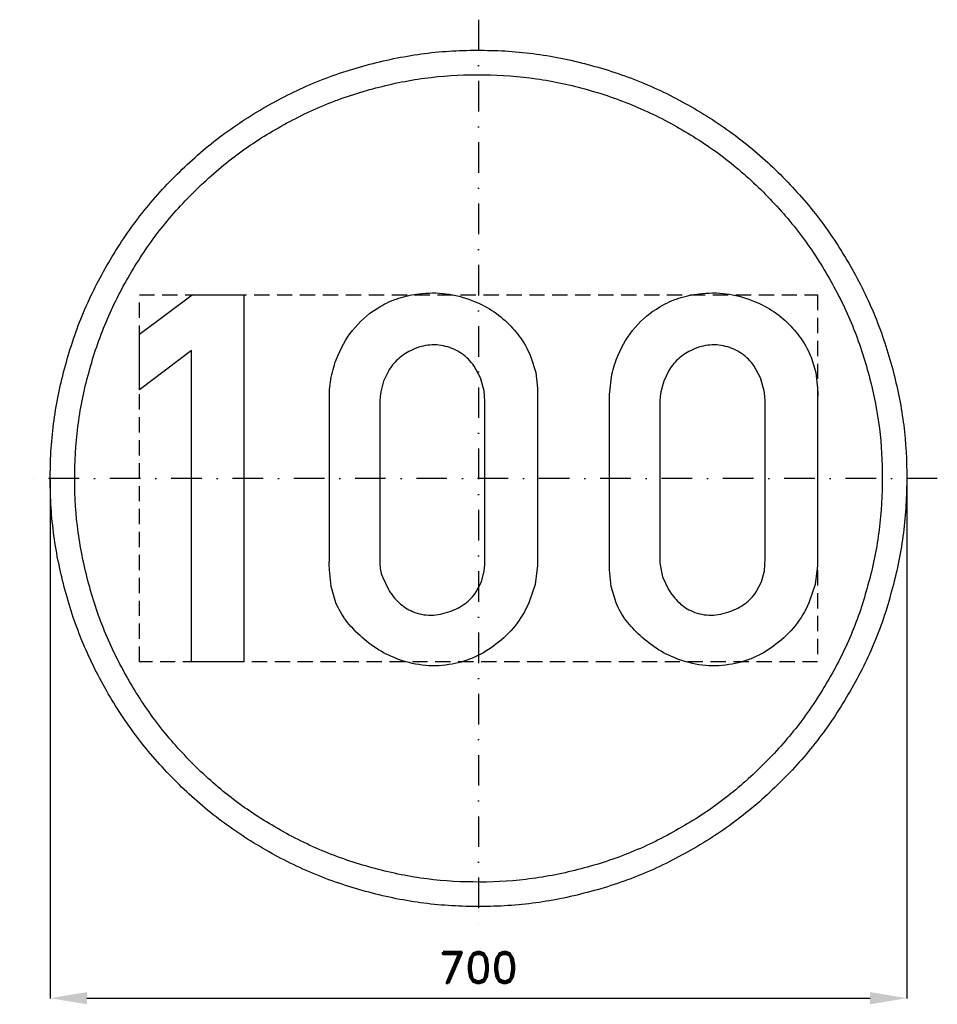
# Model space of a CAD drawing. Header units: millimetres. Extents: x -375 to 375, y -430 to 375.
import ezdxf

# ---------------------------------------------------------------- set-up
doc = ezdxf.new("R2010")
doc.units = ezdxf.units.MM
doc.header["$LTSCALE"] = 5
doc.linetypes.add('ČERCHOVANÁX2', pattern=[2, 1, -0.5, 0, -0.5])
doc.linetypes.add('ČÁRKOVANÁX2', pattern=[1.5, 1, -0.5])
doc.layers.add('Kóty', color=2, linetype='Continuous')
doc.layers.add('Značka', color=7, linetype='Continuous')
doc.styles.get("Standard").update_dxf_attribs({"font": 'romand.shx', "height": 25})
doc.dimstyles.get("Standard").update_dxf_attribs({"dimtxt": 25, "dimasz": 30, "dimexe": 0.18, "dimexo": 0.0625, "dimgap": 12.5, "dimtad": 1, "dimdec": 0, "dimzin": 0, "dimdsep": 46, "dimtxsty": 'Standard', "dimcen": 0.09, "dimadec": 0, "dimazin": 0, "dimtfac": 1, "dimtdec": 0, "dimtofl": 0, "dimtmove": 0, "dimatfit": 3, "dimfxl": 1, "dimtolj": 1, "dimtzin": 0, "dimarcsym": 0})

# ---------------------------------------------------------------- blocks, each defined once
blk = doc.blocks.new('*D1')
at = {"layer": 'Defpoints', "color": 0, "transparency": 16777216}
for p in [(-350.03, 0), (350, -1.15), (350, -424.97)]:
    blk.add_point(p, dxfattribs=at)
at = {"layer": 'Kóty', "color": 0, "lineweight": -2, "transparency": 16777216}
for p, q in [((-350.03, -0.06), (-350.03, -425.15)), ((350, -1.21), (350, -425.15)), ((-320.03, -424.97), (320, -424.97))]:
    blk.add_line(p, q, dxfattribs=at)
at = {"layer": 'Kóty', "color": 0, "transparency": 16777216}
for points in [[(-320.03, -419.97), (-320.03, -429.97), (-350.03, -424.97)], [(320, -419.97), (320, -429.97), (350, -424.97)]]:
    blk.add_solid(points, dxfattribs=at)
at = {"layer": 'Kóty', "color": 0, "transparency": 16777216, "insert": (-0.02, -399.97), "char_height": 25, "attachment_point": 5}
blk.add_mtext('\\A1;700', dxfattribs=at)

msp = doc.modelspace()

# ---------------------------------------------------------------- linework, layer by layer
at = {"layer": 'Značka', "color": 6, "linetype": 'ČERCHOVANÁX2', "lineweight": 25, "ltscale": 5}
for p, q in [((0, 375), (0, -375)), ((375, 0), (-375, 0))]:
    msp.add_line(p, q, dxfattribs=at)
at = {"layer": 'Značka', "color": 5}
for points in [[(350, 0), (349.99, -2.291), (349.97, -4.581, -0.0321663), (346.49, -50.208, -0.0357215), (336.86, -95.004, -0.0366629), (321.83, -138.262, -0.0347537), (300.79, -178.953, -0.0340378), (274.96, -216.774, -0.0344521), (244.23, -250.7057, -0.03456), (209.51, -280.5629, -0.0344272), (171.02, -305.3736, -0.0343885), (129.75, -325.2231, -0.0344186), (86.15, -339.2308, -0.034423), (41.16, -347.7241, -0.0344168), (-4.58, -349.97, -0.0344158), (-50.24, -346.5273, -0.0344163), (-95, -336.8593, -0.0344176), (-138.22, -321.7156, -0.034417), (-178.95, -300.7922, -0.0344169), (-216.78, -274.9795, -0.0344155), (-250.706, -244.227, -0.0344176), (-280.56, -209.504, -0.034417), (-305.374, -171.017, -0.0344152), (-325.224, -129.751, -0.0344154), (-339.231, -86.154, -0.0344167), (-347.724, -41.156, -0.0344172), (-349.97, 4.581, -0.0344173), (-346.527, 50.244, -0.0344183), (-336.859, 95.004, -0.0344154), (-321.716, 138.22, -0.0344157), (-300.792, 178.953, -0.0344166), (-274.979, 216.776, -0.0344159), (-244.227, 250.706, -0.0344181), (-209.5, 280.56, -0.0344174), (-171.02, 305.374, -0.0344136), (-129.75, 325.224, -0.0344152), (-86.15, 339.231, -0.0344157), (-41.16, 347.724, -0.034416), (4.58, 349.97, -0.0344175), (50.24, 346.527, -0.0344181), (95, 336.859, -0.034416), (138.22, 321.715, -0.0344165), (178.95, 300.792, -0.0344151), (216.77, 274.98, -0.0344044), (250.71, 244.227, -0.0344137), (280.57, 209.501, -0.0344845), (305.37, 171.017, -0.0344151), (325.2, 129.763, -0.0340739), (339.23, 86.154, -0.0327932), (347.51, 43.384, -0.0342652), (350, 0)], [(330, 0), (329.99, -2.16), (329.97, -4.32, -0.0321704), (326.69, -47.339, -0.0357246), (317.61, -89.575, -0.0366679), (303.44, -130.361, -0.0347561), (283.6, -168.727, -0.0340394), (259.25, -204.387, -0.0344529), (230.27, -236.38, -0.0345589), (197.54, -264.5307, -0.0344254), (161.24, -287.9237, -0.0343884), (122.33, -306.6389, -0.0344174), (81.23, -319.8462, -0.0344235), (38.8, -327.8541, -0.0344169), (-4.32, -329.9717, -0.0344158), (-47.37, -326.7258, -0.0344166), (-89.58, -317.6102, -0.0344167), (-130.32, -303.3319, -0.0344173), (-168.73, -283.6041, -0.034418), (-204.39, -259.2663, -0.0344168), (-236.38, -230.271, -0.0344172), (-264.528, -197.532, -0.0344153), (-287.924, -161.245, -0.0344161), (-306.639, -122.337, -0.0344172), (-319.846, -81.231, -0.0344163), (-327.854, -38.804, -0.0344151), (-329.972, 4.32, -0.0344158), (-326.726, 47.373, -0.0344158), (-317.61, 89.575, -0.0344181), (-303.332, 130.322, -0.0344155), (-283.604, 168.727, -0.0344164), (-259.266, 204.389, -0.0344177), (-230.27, 236.38, -0.0344184), (-197.53, 264.528, -0.0344153), (-161.24, 287.924, -0.0344176), (-122.34, 306.639, -0.0344177), (-81.23, 319.846, -0.034418), (-38.8, 327.854, -0.0344164), (4.32, 329.972, -0.0344175), (47.37, 326.726, -0.0344163), (89.58, 317.61, -0.0344148), (130.32, 303.332, -0.0344174), (168.73, 283.604, -0.0344175), (204.39, 259.267, -0.0344082), (236.38, 230.271, -0.0344144), (264.53, 197.529, -0.0344857), (287.92, 161.245, -0.0344188), (306.62, 122.348, -0.0340729), (319.85, 81.231, -0.0327889), (327.65, 40.905, -0.0342678), (330, 0)], [(-121.87, 63.125), (-121.9, 65.813), (-121.87, 68.5, -0.0490201), (-119.91, 84.905, -0.050007), (-114.72, 100.75, -0.0795526), (-100.94, 123.387, -0.0890718), (-80.69, 140.156, -0.0597907), (-65.19, 147.33, -0.0520145), (-48.44, 150.906, -0.062019), (-26.59, 150.934, -0.0645006), (-5.47, 145.531, -0.0554556), (10.86, 137.362, -0.0554816), (25, 125.813, -0.0511153), (35.38, 113.33, -0.0549375), (42.91, 98.969), (46.74, 86.644), (48.28, 73.875), (48.35, 69.406), (48.28, 64.938), (48.28, -65.812), (48.31, -68.5), (48.28, -71.187), (46.26, -86.736), (41.13, -101.656, -0.0667841), (29.95, -120.433, -0.0658847), (14.25, -135.656, -0.0611122), (-2.66, -145.971, -0.0641492), (-21.56, -151.781, -0.0696632), (-43.32, -152.94, -0.0674536), (-64.56, -148.219, -0.0568232), (-81.7, -140.108, -0.0495954), (-96.81, -128.5, -0.0480854), (-108.24, -116.121, -0.065935), (-116.5, -101.656), (-120.48, -88.503), (-121.87, -74.781), (-121.93, -70.29), (-121.87, -65.812), (-121.87, 63.125)], [(107.03, 63.125), (107.01, 65.813), (107.03, 68.5), (108.99, 84.905, -0.050007), (114.19, 100.75, -0.0795526), (127.97, 123.387, -0.0890718), (148.22, 140.156, -0.0597907), (163.72, 147.33, -0.0520145), (180.47, 150.906, -0.062019), (202.31, 150.934, -0.0645006), (223.44, 145.531, -0.0554556), (239.77, 137.362, -0.0554816), (253.91, 125.813, -0.0511153), (264.29, 113.33, -0.0549375), (271.81, 98.969), (275.65, 86.644), (277.19, 73.875), (277.26, 69.406), (277.19, 64.938), (277.19, -65.812), (277.21, -68.5), (277.19, -71.187), (275.17, -86.736), (270.03, -101.656, -0.0667841), (258.86, -120.433, -0.0658847), (243.16, -135.656, -0.0611122), (226.25, -145.971, -0.0641492), (207.34, -151.781, -0.0696632), (185.59, -152.94, -0.0674536), (164.34, -148.219, -0.0568232), (147.21, -140.108, -0.0495954), (132.09, -128.5, -0.0480854), (120.67, -116.121, -0.065935), (112.41, -101.656), (108.42, -88.503), (107.03, -74.781), (106.98, -70.29), (107.03, -65.812), (107.03, 63.125)], [(-80.69, 63.125), (-80.69, -65.812), (-80.71, -67.611), (-80.69, -69.406, 0.0739393), (-78.59, -80.513), (-73.53, -90.906, 0.0707015), (-65.03, -101.593, 0.0945728), (-53.81, -108.812, 0.108396), (-38.81, -111.776, 0.0875479), (-23.37, -108.812, 0.0781617), (-11.18, -102.471, 0.0881138), (-1.87, -92.687), (2.49, -84.514), (4.75, -75.562), (5.18, -70.698), (5.28, -65.812), (5.28, 63.125), (5, 67.368), (4.53, 71.594), (1.7, 82.149), (-3.66, 91.781, 0.0881323), (-13.84, 102.024, 0.0978912), (-26.94, 107.906, 0.0998454), (-41.53, 108.824, 0.0882978), (-55.59, 104.344, 0.074135), (-65.94, 97.315, 0.0756364), (-73.69, 87.656), (-77.55, 79.542), (-79.75, 70.844), (-80.29, 66.991), (-80.69, 63.125)], [(148.22, 63.125), (148.22, -65.812), (148.2, -67.611), (148.22, -69.406), (150.32, -80.513), (155.38, -90.906, 0.0707015), (163.88, -101.593, 0.0945728), (175.09, -108.812, 0.108396), (190.1, -111.776, 0.0875479), (205.53, -108.812, 0.0781617), (217.73, -102.471, 0.0881138), (227.03, -92.687), (231.4, -84.514), (233.66, -75.562), (234.09, -70.698), (234.19, -65.812), (234.19, 63.125), (233.91, 67.368), (233.44, 71.594), (230.6, 82.149), (225.25, 91.781, 0.0881323), (215.07, 102.024, 0.0978912), (201.97, 107.906, 0.0998454), (187.38, 108.824, 0.0882978), (173.31, 104.344, 0.074135), (162.97, 97.315, 0.0756364), (155.22, 87.656), (151.36, 79.542), (149.16, 70.844), (148.61, 66.991), (148.22, 63.125)]]:
    msp.add_lwpolyline(points, format="xyb", dxfattribs=at)
msp.add_lwpolyline([(-234.59, -150), (-234.59, 104.438), (-277.19, 72.406), (-277.19, 117.969), (-234.16, 150.031), (-191.87, 150.031), (-191.87, -150), (-234.59, -150)], dxfattribs=at)
at = {"layer": 'Značka', "color": 6, "linetype": 'ČÁRKOVANÁX2', "ltscale": 2.5}
msp.add_lwpolyline([(-277.19, -150), (-277.19, 150), (277.19, 150), (277.19, -150), (-277.19, -150)], dxfattribs=at)

# ---------------------------------------------------------------- dimensions: what is measured, and where the dimension line sits
at = {"layer": 'Kóty'}
dim = msp.add_linear_dim(base=(349.995, -424.973), p1=(-350.0289, 0), p2=(349.995, -1.1455), dimstyle='Standard', dxfattribs=at)
dim.commit()
dim.dimension.update_dxf_attribs({"geometry": '*D1', "text_midpoint": (-0.017, -399.973)})

doc.saveas('drawing.dxf')
